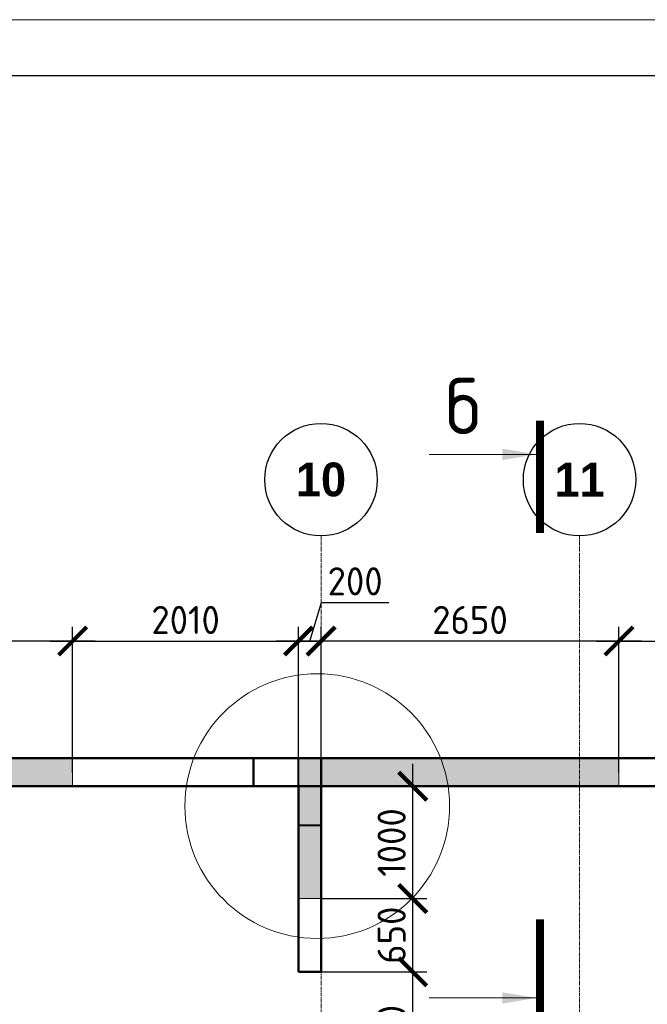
# Model space of a CAD drawing. Header units: millimetres. Extents: x 376598 to 1249954, y -318491 to -22134.
# Tile 53 of 256: x 479972 to 485554, y -118148 to -109390. Entities that reach past the tile are written whole.
import ezdxf

# ---------------------------------------------------------------- set-up
doc = ezdxf.new("R2010")
doc.units = ezdxf.units.MM
doc.linetypes.add('______5', pattern=[1100, 800, -100, 100, -100])
doc.linetypes.add('осевая', pattern=[50.8, 31.75, -6.35, 6.35, -6.35])
for name, color, linetype, lineweight in [('Конструкции 0.5', 5, 'Continuous', 50), ('Надписи', 200, 'Continuous', 18), ('Оси', 40, '______5', 18), ('РАЗМЕРЫ', 1, 'Continuous', 9), ('ТОНКИЕ', 7, 'Continuous', 9), ('Узлы', 7, 'Continuous', 0)]:
    doc.layers.add(name, color=color, linetype=linetype, lineweight=lineweight)
doc.layers.add('ТОЛСТЫЕ_ОСНОВНЫЕ', color=6, linetype='Continuous')
doc.styles.add('Century Gothic', font='GOTHIC.TTF')
doc.styles.add('GOST-2.304_Type-B', font='GOST_Common.ttf')
doc.dimstyles.new('СПДС', dxfattribs={"dimscale": 100, "dimtxt": 2.5, "dimasz": 2.5, "dimexe": 1.25, "dimexo": 0, "dimtad": 1, "dimdec": 0, "dimtxsty": 'GOST-2.304_Type-B', "dimblk": 'ARCHTICK', "dimcen": 2.5, "dimdle": 2, "dimadec": 0, "dimazin": 2, "dimtfac": 0.75, "dimtdec": 0, "dimtmove": 1, "dimatfit": 3, "dimfxl": 1, "dimtolj": 1, "dimarcsym": 1})

# ---------------------------------------------------------------- blocks, each defined once
blk = doc.blocks.new('NSY101')
at = {"color": 0, "linetype": 'ByBlock', "lineweight": -2}
blk.add_circle((0, 0), 50, dxfattribs=at)
blk = doc.blocks.new('оси 2.2-2.3')
at = {"layer": 'Оси', "color": 16, "linetype": 'осевая', "lineweight": 0, "transparency": 33554687}
for p, q in [((505954.9, -104267.9), (505954.9, -134893.5)), ((508254.9, -104267.9), (508254.9, -134893.5)), ((468076.3, -106495.4), (524372.9, -106495.4))]:
    blk.add_line(p, q, dxfattribs=at)
at = {"layer": 'Оси', "color": 16, "linetype": 'Continuous', "lineweight": 25, "transparency": 33554687, "xscale": 9.999999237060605, "yscale": 9.999999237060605, "zscale": 9.999999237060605}
for p in [(505954.4, -103767.9), (508254.4, -103767.9)]:
    blk.add_blockref('NSY101', p, dxfattribs=at)
at = {"layer": 'Оси', "color": 16, "linetype": 'Continuous', "lineweight": 25, "transparency": 33554687, "char_height": 300, "width": 620, "attachment_point": 5, "style": 'Century Gothic'}
for s, insert in [('\\A1;{\\fCentury Gothic|i0|b1;\\H300.000000;\\W1.000000;\\C16;10}\\P', (505954.4, -103767.9)), ('\\A1;{\\fCentury Gothic|i0|b1;\\H300.000000;\\W1.000000;\\C16;11}\\P', (508254.4, -103767.9))]:
    blk.add_mtext(s, dxfattribs=dict(at, insert=insert))
blk = doc.blocks.new('_ArchTick')
at = {"color": 0, "linetype": 'ByBlock', "const_width": 0.15}
blk.add_lwpolyline([(-0.5, -0.5), (0.5, 0.5)], dxfattribs=at)
blk = doc.blocks.new('*D316')
at = {"layer": 'DEFPOINTS', "color": 0, "lineweight": 0, "transparency": 16777216}
for p in [(482652, -117858.7), (483467.4, -117858.7), (482652, -119058.7)]:
    blk.add_point(p, dxfattribs=at)
at = {"layer": 'РАЗМЕРЫ', "color": 0, "lineweight": -2, "transparency": 16777216}
for p, q in [((483467.4, -119258.7), (483467.4, -117658.7)), ((482652, -117858.7), (483592.4, -117858.7)), ((482652, -119058.7), (483592.4, -119058.7))]:
    blk.add_line(p, q, dxfattribs=at)
at = {"layer": 'РАЗМЕРЫ', "color": 0, "lineweight": -2, "transparency": 16777216, "xscale": 250, "yscale": 250, "zscale": 250}
for p, rotation in [((483467.4, -117858.7), 90), ((483467.4, -119058.7), 270)]:
    blk.add_blockref('_ArchTick', p, dxfattribs=dict(at, rotation=rotation))
at = {"layer": 'РАЗМЕРЫ', "color": 0, "lineweight": 0, "transparency": 16777216, "insert": (483279.9, -118458.7), "char_height": 250, "attachment_point": 5, "rotation": 90, "style": 'GOST-2.304_Type-B'}
blk.add_mtext('\\A1;1200', dxfattribs=at)
blk = doc.blocks.new('*D317')
at = {"layer": 'DEFPOINTS', "color": 0, "lineweight": 0, "transparency": 16777216}
for p in [(482652, -117208.3), (483467.4, -117208.3), (482652, -117858.7)]:
    blk.add_point(p, dxfattribs=at)
at = {"layer": 'РАЗМЕРЫ', "color": 0, "lineweight": -2, "transparency": 16777216}
for p, q in [((483467.4, -118058.7), (483467.4, -117008.3)), ((482652, -117208.3), (483592.4, -117208.3)), ((482652, -117858.7), (483592.4, -117858.7))]:
    blk.add_line(p, q, dxfattribs=at)
at = {"layer": 'РАЗМЕРЫ', "color": 0, "lineweight": -2, "transparency": 16777216, "xscale": 250, "yscale": 250, "zscale": 250}
for p, rotation in [((483467.4, -117208.3), 90), ((483467.4, -117858.7), 270)]:
    blk.add_blockref('_ArchTick', p, dxfattribs=dict(at, rotation=rotation))
at = {"layer": 'РАЗМЕРЫ', "color": 0, "lineweight": 0, "transparency": 16777216, "insert": (483279.9, -117533.5), "char_height": 250, "attachment_point": 5, "rotation": 90, "style": 'GOST-2.304_Type-B'}
blk.add_mtext('\\A1;650', dxfattribs=at)
blk = doc.blocks.new('*D370')
at = {"layer": 'DEFPOINTS', "color": 0, "lineweight": 0, "transparency": 16777216}
for p in [(482652, -114916.8), (485301.8, -116086.5), (482652, -116208.7)]:
    blk.add_point(p, dxfattribs=at)
at = {"layer": 'РАЗМЕРЫ', "color": 0, "lineweight": -2, "transparency": 16777216}
for p, q in [((482652, -116208.7), (482652, -114791.8)), ((485301.8, -116086.5), (485301.8, -114791.8)), ((485501.8, -114916.8), (482452, -114916.8))]:
    blk.add_line(p, q, dxfattribs=at)
at = {"layer": 'РАЗМЕРЫ', "color": 0, "lineweight": -2, "transparency": 16777216, "xscale": 250, "yscale": 250, "zscale": 250, "rotation": 180}
blk.add_blockref('_ArchTick', (482652, -114916.8), dxfattribs=at)
at = {"layer": 'РАЗМЕРЫ', "color": 0, "lineweight": -2, "transparency": 16777216, "xscale": 250, "yscale": 250, "zscale": 250}
blk.add_blockref('_ArchTick', (485301.8, -114916.8), dxfattribs=at)
at = {"layer": 'РАЗМЕРЫ', "color": 0, "lineweight": 0, "transparency": 16777216, "insert": (483976.9, -114729.3), "char_height": 250, "attachment_point": 5, "style": 'GOST-2.304_Type-B'}
blk.add_mtext('\\A1;2650', dxfattribs=at)
blk = doc.blocks.new('*D371')
at = {"layer": 'DEFPOINTS', "color": 0, "lineweight": 0, "transparency": 16777216}
for p in [(482452.1, -114916.8), (482452.1, -116208.7), (482652, -116208.7)]:
    blk.add_point(p, dxfattribs=at)
at = {"layer": 'РАЗМЕРЫ', "color": 0, "lineweight": -2, "transparency": 16777216}
for p, q in [((482552, -114916.8), (482655.2, -114573.1)), ((482655.2, -114573.1), (483255.2, -114573.1)), ((482452.1, -116208.7), (482452.1, -114791.8)), ((482652, -116208.7), (482652, -114791.8)), ((482852, -114916.8), (482252.1, -114916.8))]:
    blk.add_line(p, q, dxfattribs=at)
at = {"layer": 'РАЗМЕРЫ', "color": 0, "lineweight": -2, "transparency": 16777216, "xscale": 250, "yscale": 250, "zscale": 250, "rotation": 180}
blk.add_blockref('_ArchTick', (482452.1, -114916.8), dxfattribs=at)
at = {"layer": 'РАЗМЕРЫ', "color": 0, "lineweight": -2, "transparency": 16777216, "xscale": 250, "yscale": 250, "zscale": 250}
blk.add_blockref('_ArchTick', (482652, -114916.8), dxfattribs=at)
at = {"layer": 'РАЗМЕРЫ', "color": 0, "lineweight": 0, "transparency": 16777216, "insert": (482955.2, -114385.6), "char_height": 250, "attachment_point": 5, "style": 'GOST-2.304_Type-B'}
blk.add_mtext('\\A1;200', dxfattribs=at)
blk = doc.blocks.new('*D372')
at = {"layer": 'DEFPOINTS', "color": 0, "lineweight": 0, "transparency": 16777216}
for p in [(478252.1, -114916.8), (480442.4, -116086.5), (478252.1, -116245)]:
    blk.add_point(p, dxfattribs=at)
at = {"layer": 'РАЗМЕРЫ', "color": 0, "lineweight": -2, "transparency": 16777216}
for p, q in [((478252.1, -116245), (478252.1, -114791.8)), ((480442.4, -116086.5), (480442.4, -114791.8)), ((480642.4, -114916.8), (478052.1, -114916.8))]:
    blk.add_line(p, q, dxfattribs=at)
at = {"layer": 'РАЗМЕРЫ', "color": 0, "lineweight": -2, "transparency": 16777216, "xscale": 250, "yscale": 250, "zscale": 250, "rotation": 180}
blk.add_blockref('_ArchTick', (478252.1, -114916.8), dxfattribs=at)
at = {"layer": 'РАЗМЕРЫ', "color": 0, "lineweight": -2, "transparency": 16777216, "xscale": 250, "yscale": 250, "zscale": 250}
blk.add_blockref('_ArchTick', (480442.4, -114916.8), dxfattribs=at)
at = {"layer": 'РАЗМЕРЫ', "color": 0, "lineweight": 0, "transparency": 16777216, "insert": (479347.2, -114729.3), "char_height": 250, "attachment_point": 5, "style": 'GOST-2.304_Type-B'}
blk.add_mtext('\\A1;2190', dxfattribs=at)
blk = doc.blocks.new('*U58')
at = {"layer": 'ТОЛСТЫЕ_ОСНОВНЫЕ', "color": 6}
blk.add_lwpolyline([(20, 5), (1256, 5), (1256, 589), (20, 589)], close=True, dxfattribs=at)
at = {"layer": 'ТОНКИЕ'}
blk.add_lwpolyline([(0, 0), (1261, 0), (1261, 594), (0, 594)], close=True, dxfattribs=at)
blk = doc.blocks.new('*D724')
at = {"layer": 'DEFPOINTS', "color": 0, "lineweight": 0, "transparency": 16777216}
for p in [(482452.1, -114916.8), (482452.1, -115643.6), (480442.4, -116086.5)]:
    blk.add_point(p, dxfattribs=at)
at = {"layer": 'РАЗМЕРЫ', "color": 0, "lineweight": -2, "transparency": 16777216}
for p, q in [((480442.4, -116086.5), (480442.4, -114791.8)), ((482452.1, -115643.6), (482452.1, -114791.8)), ((480242.4, -114916.8), (482652.1, -114916.8))]:
    blk.add_line(p, q, dxfattribs=at)
at = {"layer": 'РАЗМЕРЫ', "color": 0, "lineweight": -2, "transparency": 16777216, "xscale": 250, "yscale": 250, "zscale": 250, "rotation": 180}
blk.add_blockref('_ArchTick', (480442.4, -114916.8), dxfattribs=at)
at = {"layer": 'РАЗМЕРЫ', "color": 0, "lineweight": -2, "transparency": 16777216, "xscale": 250, "yscale": 250, "zscale": 250}
blk.add_blockref('_ArchTick', (482452.1, -114916.8), dxfattribs=at)
at = {"layer": 'РАЗМЕРЫ', "color": 0, "lineweight": 0, "transparency": 16777216, "insert": (481447.3, -114729.3), "char_height": 250, "attachment_point": 5, "style": 'GOST-2.304_Type-B'}
blk.add_mtext('\\A1;2010', dxfattribs=at)
blk = doc.blocks.new('*D725')
at = {"layer": 'DEFPOINTS', "color": 0, "lineweight": 0, "transparency": 16777216}
for p in [(487751.8, -114916.8), (487751.8, -115626.1), (485301.8, -116086.5)]:
    blk.add_point(p, dxfattribs=at)
at = {"layer": 'РАЗМЕРЫ', "color": 0, "lineweight": -2, "transparency": 16777216}
for p, q in [((485301.8, -116086.5), (485301.8, -114791.8)), ((487751.8, -115626.1), (487751.8, -114791.8)), ((485101.8, -114916.8), (487951.8, -114916.8))]:
    blk.add_line(p, q, dxfattribs=at)
at = {"layer": 'РАЗМЕРЫ', "color": 0, "lineweight": -2, "transparency": 16777216, "xscale": 250, "yscale": 250, "zscale": 250, "rotation": 180}
blk.add_blockref('_ArchTick', (485301.8, -114916.8), dxfattribs=at)
at = {"layer": 'РАЗМЕРЫ', "color": 0, "lineweight": -2, "transparency": 16777216, "xscale": 250, "yscale": 250, "zscale": 250}
blk.add_blockref('_ArchTick', (487751.8, -114916.8), dxfattribs=at)
at = {"layer": 'РАЗМЕРЫ', "color": 0, "lineweight": 0, "transparency": 16777216, "insert": (486526.8, -114729.3), "char_height": 250, "attachment_point": 5, "style": 'GOST-2.304_Type-B'}
blk.add_mtext('\\A1;2450', dxfattribs=at)
blk = doc.blocks.new('*D731')
at = {"layer": 'DEFPOINTS', "color": 0, "lineweight": 0, "transparency": 16777216}
for p in [(482785.5, -116208.7), (483467.4, -116208.7), (482652, -117208.3)]:
    blk.add_point(p, dxfattribs=at)
at = {"layer": 'РАЗМЕРЫ', "color": 0, "lineweight": -2, "transparency": 16777216}
for p, q in [((483467.4, -117408.3), (483467.4, -116008.7)), ((482785.5, -116208.7), (483592.4, -116208.7)), ((482652, -117208.3), (483592.4, -117208.3))]:
    blk.add_line(p, q, dxfattribs=at)
at = {"layer": 'РАЗМЕРЫ', "color": 0, "lineweight": -2, "transparency": 16777216, "xscale": 250, "yscale": 250, "zscale": 250}
for p, rotation in [((483467.4, -116208.7), 90), ((483467.4, -117208.3), 270)]:
    blk.add_blockref('_ArchTick', p, dxfattribs=dict(at, rotation=rotation))
at = {"layer": 'РАЗМЕРЫ', "color": 0, "lineweight": 0, "transparency": 16777216, "insert": (483279.9, -116708.5), "char_height": 250, "attachment_point": 5, "rotation": 90, "style": 'GOST-2.304_Type-B'}
blk.add_mtext('\\A1;1000', dxfattribs=at)

msp = doc.modelspace()

# ---------------------------------------------------------------- hatches: boundary and pattern name
at = {"layer": 'РАЗМЕРЫ', "transparency": 33554648}
h = msp.add_hatch(dxfattribs=at)
h.set_pattern_fill('ANGLE', color=1)
h.set_pattern_definition([(0, (3723.99, 44284.891), (0, 6.985), [5.08, -1.905]), (90, (3723.99, 44284.891), (-6.985, 4e-16), [5.08, -1.905])])
edge = h.paths.add_edge_path()
edge.add_line((480442.4, -116214.3), (480442.4, -115958.7))
edge.add_line((480442.4, -115958.7), (477951.8, -115958.7))
edge.add_line((477951.8, -115958.7), (477952, -117214.3))
edge.add_line((477952, -117214.3), (478151.8, -117214.3))
edge.add_line((478151.8, -117214.3), (478151.8, -116214.3))
edge.add_line((478151.8, -116214.3), (480442.4, -116208.7))
h = msp.add_hatch(dxfattribs=at)
h.set_pattern_fill('ANGLE', color=1)
h.set_pattern_definition([(0, (3723.96, 44290.891), (0, 6.985), [5.08, -1.905]), (90, (3723.96, 44290.891), (-6.985, 4e-16), [5.08, -1.905])])
edge = h.paths.add_edge_path()
edge.add_line((482652, -117208.3), (482651.9, -116202.7))
edge.add_line((482651.9, -116202.7), (485301.8, -116202.7))
edge.add_line((485301.8, -116202.7), (485301.8, -115958.3))
edge.add_line((485301.8, -115958.3), (482452, -115958.3))
edge.add_line((482452, -115958.3), (482452.1, -117208.3))
edge.add_line((482452.1, -117208.3), (482651.9, -117208.3))

# ---------------------------------------------------------------- linework, layer by layer
at = {"layer": 'DEFPOINTS', "color": 242, "lineweight": 50, "true_color": 0xcd2027, "elevation": 3100}
msp.add_lwpolyline([(482051.8, -115958.7), (482651.8, -115958.7), (482651.8, -116208.7), (482051.8, -116208.7)], close=True, dxfattribs=at)
at = {"layer": 'DEFPOINTS', "color": 1, "lineweight": 40, "elevation": 3100}
msp.add_lwpolyline([(482652, -116558.7), (482452, -116558.7), (482452, -115958.7), (482652, -115958.7)], close=True, dxfattribs=at)
at = {"layer": 'Конструкции 0.5', "color": 3}
for p, q in [((497952, -115958.7, 3100), (450827, -115958.7, 3100)), ((478151.8, -116208.7, 3100), (487751.8, -116208.7, 3100)), ((482452.1, -116208.7, 3100), (482452.1, -117858.7, 3100)), ((482652, -117858.7, 3100), (482652, -116208.7, 3100))]:
    msp.add_line(p, q, dxfattribs=at)
at = {"layer": 'Конструкции 0.5', "color": 3, "elevation": 3100}
msp.add_lwpolyline([(482452.1, -117858.7), (482652, -117858.7)], dxfattribs=at)
at = {"layer": 'Надписи', "color": 0}
msp.add_circle((482618.2, -116385, 3100), 1176.9, dxfattribs=at)
at = {"layer": 'РАЗМЕРЫ', "color": 4, "elevation": 3100}
for points in [[(480442.4, -116214.3), (480442.4, -115958.7), (477951.8, -115958.7), (477952, -117214.3), (478151.8, -117214.3), (478151.8, -116214.3), (480442.4, -116208.7)], [(482652, -117208.3), (482651.9, -116208.7), (485301.8, -116208.7), (485301.8, -115958.3), (482452, -115958.3), (482452.1, -117208.3), (482651.9, -117208.3)]]:
    msp.add_lwpolyline(points, dxfattribs=at)
at = {"layer": 'Узлы', "color": 1, "linetype": 'Continuous', "lineweight": 0}
for p, q in [((484565.1, -113256.4, 3100), (483615.1, -113256.4, 3100)), ((484565.1, -118091.5, 3100), (483615.1, -118091.5, 3100))]:
    msp.add_line(p, q, dxfattribs=at)
at = {"layer": 'Узлы', "color": 1, "linetype": 'Continuous', "lineweight": 0, "const_width": 70, "elevation": 3100}
for points in [[(484600.1, -112956.4), (484600.1, -113956.4)], [(484600.1, -118391.5), (484600.1, -117391.5)]]:
    msp.add_lwpolyline(points, dxfattribs=at)
at = {"layer": 'Узлы', "color": 1, "linetype": 'Continuous', "lineweight": 0}
for points in [[(484565.1, -113256.4, 3100), (484264.7, -113306.6, 3100), (484264.7, -113206.1, 3100)], [(484565.1, -118091.5, 3100), (484264.7, -118141.8, 3100), (484264.7, -118041.2, 3100)]]:
    msp.add_solid(points, dxfattribs=at)

# ---------------------------------------------------------------- block references
at = {"xscale": 100, "yscale": 100, "zscale": 100}
msp.add_blockref('*U58', (439112.8, -168789.7, 3100), dxfattribs=at)
at = {"layer": 'РАЗМЕРЫ', "color": 1}
msp.add_blockref('оси 2.2-2.3', (-23302.9, -9713.4, 3100), dxfattribs=at)

# ---------------------------------------------------------------- texts
at = {"layer": 'Узлы', "color": 1, "linetype": 'Continuous', "lineweight": 0, "insert": (483915.1, -112826.4, 3100), "char_height": 500, "attachment_point": 5, "style": 'GOST-2.304_Type-B'}
msp.add_mtext_dynamic_manual_height_columns('б', width=723.88, gutter_width=25, heights=[0], dxfattribs=at)

# ---------------------------------------------------------------- dimensions: what is measured, and where the dimension line sits
at = {"layer": 'РАЗМЕРЫ', "color": 1, "lineweight": 0}
for base, p1, p2, picture, middle in [((482452.1, -114916.8, 3100), (482652, -116208.7, 3100), (482452.1, -116208.7, 3100), '*D371', (482717.7, -114385.6, 3100)), ((478252.1, -114916.8, 3100), (480442.4, -116086.5, 3100), (478252.1, -116245, 3100), '*D372', (479347.2, -114729.3, 3100)), ((482452.1, -114916.8, 3100), (480442.4, -116086.5, 3100), (482452.1, -115643.6, 3100), '*D724', (481447.3, -114729.3, 3100)), ((482652, -114916.8, 3100), (485301.8, -116086.5, 3100), (482652, -116208.7, 3100), '*D370', (483976.9, -114729.3, 3100)), ((487751.8, -114916.8, 3100), (485301.8, -116086.5, 3100), (487751.8, -115626.1, 3100), '*D725', (486526.8, -114729.3, 3100))]:
    dim = msp.add_linear_dim(base=base, p1=p1, p2=p2, dimstyle='СПДС', dxfattribs=at)
    dim.commit()
    dim.dimension.update_dxf_attribs({"geometry": picture, "text_midpoint": middle})
at = {"layer": 'РАЗМЕРЫ', "color": 4, "lineweight": 0}
dim = msp.add_linear_dim(base=(483467.4, -116208.7, 3100), p1=(482652, -117208.3, 3100), p2=(482785.5, -116208.7, 3100), angle=90, dimstyle='СПДС', dxfattribs=at)
dim.commit()
dim.dimension.update_dxf_attribs({"geometry": '*D731', "text_midpoint": (483279.9, -116708.5, 3100)})
at = {"layer": 'РАЗМЕРЫ', "color": 1, "lineweight": 0}
for base, p1, p2, picture, middle in [((483467.4, -117208.3, 3100), (482652, -117858.7, 3100), (482652, -117208.3, 3100), '*D317', (483279.9, -117533.5, 3100)), ((483467.4, -117858.7, 3100), (482652, -119058.7, 3100), (482652, -117858.7, 3100), '*D316', (483279.9, -118458.7, 3100))]:
    dim = msp.add_linear_dim(base=base, p1=p1, p2=p2, angle=90, dimstyle='СПДС', dxfattribs=at)
    dim.commit()
    dim.dimension.update_dxf_attribs({"geometry": picture, "text_midpoint": middle})

doc.saveas('drawing.dxf')
